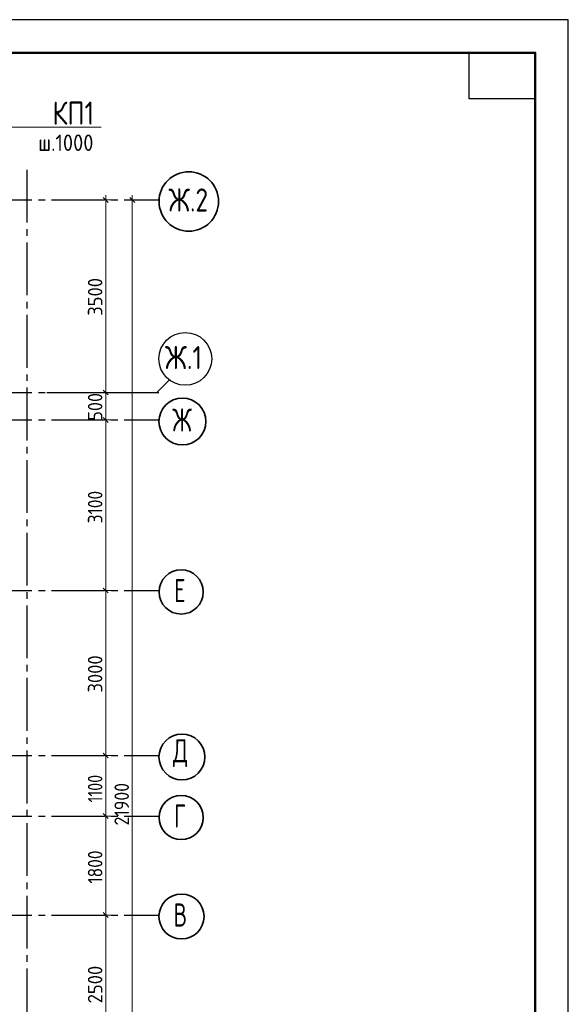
# Model space of a CAD drawing. Header units: millimetres. Extents: x 0 to 50400, y -48 to 35640.
# Tile 18 of 18: x 40435 to 50400, y 17738 to 35640. Entities that reach past the tile are written whole.
import ezdxf

# ---------------------------------------------------------------- set-up
doc = ezdxf.new("R2010")
doc.units = ezdxf.units.MM
doc.linetypes.add('______5', pattern=[1320, 960, -120, 120, -120])
for name, color, linetype, lineweight in [('Standard', 7, 'Continuous', 25), ('Позиционная метка номер позиции', 7, 'Continuous', 13), ('Размерная линия_ общее', 7, 'Continuous', 13), ('Текст_ общее', 7, 'Continuous', 25)]:
    doc.layers.add(name, color=color, linetype=linetype, lineweight=lineweight)
doc.layers.add('Оси', color=7, linetype='______5', lineweight=13, true_color=0x656565)
doc.styles.add('ISOCPEUR', font='txt')

msp = doc.modelspace()

# ---------------------------------------------------------------- linework, layer by layer
at = {"layer": 'Standard', "color": 7, "linetype": 'Continuous', "lineweight": 35, "transparency": 33554687}
for p, q in [((49800, 33120), (49800, 24600)), ((49800, 32640), (49800, 24120))]:
    msp.add_line(p, q, dxfattribs=at)
at = {"layer": 'Standard', "color": 7, "linetype": 'Continuous', "lineweight": 50, "transparency": 33554687}
msp.add_line((49800, 32520), (49800, 27840), dxfattribs=at)
at = {"layer": 'Standard', "color": 7, "linetype": 'Continuous', "lineweight": 25, "transparency": 33554687}
for points in [[(0, 0), (50400, 0), (50400, 35640), (0, 35640), (0, 0)], [(49800, 35040), (49800, 34200), (48600, 34200), (48600, 35040), (49800, 35040)]]:
    msp.add_lwpolyline(points, close=True, dxfattribs=at)
at = {"layer": 'Standard', "color": 7, "linetype": 'Continuous', "lineweight": 50, "transparency": 33554687}
msp.add_lwpolyline([(2400, 35040), (49800, 35040), (49800, 600), (2400, 600), (2400, 35040)], close=True, dxfattribs=at)
at = {"layer": 'Оси', "color": 8, "linetype": '______5', "lineweight": -3, "transparency": 33554687}
for p, q in [((40565, 32912), (40565, 8317)), ((8015, 32362), (42965, 32362)), ((8015, 28862), (42965, 28862)), ((8015, 28362), (42965, 28362)), ((8015, 25262), (42965, 25262)), ((8015, 22262), (42965, 22262)), ((8015, 21162), (42965, 21162)), ((8015, 19362), (42965, 19362))]:
    msp.add_line(p, q, dxfattribs=at)
at = {"layer": 'Оси', "color": 7, "linetype": 'Continuous', "lineweight": 25, "transparency": 33554687}
msp.add_lwpolyline([(40928, 28862), (42928, 28862), (43163, 29097)], dxfattribs=at)
msp.add_lwpolyline([(40928, 28862), (42928, 28862), (43163, 29097)], dxfattribs=at)
at = {"layer": 'Оси', "color": 7, "linetype": 'Continuous', "lineweight": 35, "transparency": 33554687}
for centre, radius in [((43506, 32335), 540), ((43391, 28335), 426), ((43368, 25235), 402), ((43382, 22235), 417), ((43368, 21135), 402), ((43374, 19335), 409)]:
    msp.add_circle(centre, radius, dxfattribs=at)
at = {"layer": 'Оси', "color": 7, "linetype": 'Continuous', "lineweight": 25, "transparency": 33554687}
msp.add_circle((43443, 29473), 480, dxfattribs=at)
at = {"layer": 'Позиционная метка номер позиции', "color": 7, "linetype": 'Continuous', "lineweight": 13, "transparency": 33554687}
msp.add_line((39890, 33689), (41912, 33689), dxfattribs=at)
at = {"layer": 'Размерная линия_ общее', "color": 7, "linetype": 'Continuous', "lineweight": 25, "transparency": 33554687}
for p, q in [((42042, 32317), (41952, 32407)), ((42525, 32317), (42435, 32407)), ((42042, 28817), (41952, 28907)), ((42042, 28317), (41952, 28407)), ((42042, 25217), (41952, 25307)), ((42042, 22217), (41952, 22307)), ((42042, 21117), (41952, 21207)), ((42042, 19317), (41952, 19407))]:
    msp.add_line(p, q, dxfattribs=at)
at = {"layer": 'Размерная линия_ общее', "color": 7, "linetype": 'Continuous', "lineweight": 13, "transparency": 33554687}
for p, q in [((41997, 32362), (41997, 32452)), ((42480, 32362), (42480, 32452)), ((41997, 32362), (41847, 32362)), ((41997, 32362), (42147, 32362)), ((41997, 28862), (41997, 32362)), ((42480, 32362), (42330, 32362)), ((42480, 32362), (42630, 32362)), ((42480, 32362), (42648, 32362)), ((41997, 28862), (41847, 28862)), ((41997, 28862), (42147, 28862)), ((41997, 28362), (41997, 28862)), ((41997, 28362), (41847, 28362)), ((41997, 28362), (42147, 28362)), ((41997, 25262), (41997, 28362)), ((41997, 25262), (41847, 25262)), ((41997, 25262), (42147, 25262)), ((41997, 22262), (41997, 25262)), ((41997, 22262), (41847, 22262)), ((41997, 22262), (42147, 22262)), ((41997, 21162), (41997, 22262)), ((41997, 21162), (41847, 21162)), ((41997, 21162), (42147, 21162)), ((41997, 19362), (41997, 21162)), ((41997, 19362), (41847, 19362)), ((41997, 19362), (42147, 19362)), ((41997, 16862), (41997, 19362))]:
    msp.add_line(p, q, dxfattribs=at)
msp.add_lwpolyline([(42480, 10462), (42480, 20945), (42480, 20945), (42480, 32362)], dxfattribs=at)

# ---------------------------------------------------------------- texts
at = {"layer": 'Оси', "color": 7, "linetype": 'Continuous', "lineweight": 35, "transparency": 33554687, "char_height": 420, "attachment_point": 7, "style": 'ISOCPEUR'}
for s, insert, width in [('\\W0.80;Ж.2', (43138, 32152), 901.61), ('\\W0.82;Ж.1', (43072, 29288), 927.63), ('\\W0.73;Ж', (43207, 28152), 520.64), ('\\W0.68;Е', (43239, 25052), 399.85), ('\\W0.72;Д', (43217, 22052), 480.99), ('\\W0.68;Г', (43239, 20952), 399.85), ('\\W0.70;В', (43227, 19152), 440.8)]:
    msp.add_mtext(s, dxfattribs=dict(at, insert=insert, width=width))
at = {"layer": 'Размерная линия_ общее', "color": 7, "linetype": 'Continuous', "lineweight": 25, "transparency": 33554687, "char_height": 264, "attachment_point": 7, "rotation": 90, "style": 'ISOCPEUR'}
for s, insert, width in [('\\W0.93;3500', (41937, 30256), 861.72), ('\\W0.91;500', (41937, 28349), 674.38), ('\\W0.87;3100', (41937, 26482), 800.28), ('\\W0.93;3000', (41937, 23406), 861.71), ('\\W0.80;1100', (41937, 21409), 738.86), ('\\W0.89;21900', (42420, 20990), 988.26), ('\\W0.87;1800', (41937, 19932), 800.28), ('\\W0.93;2500', (41937, 17756), 861.71)]:
    msp.add_mtext(s, dxfattribs=dict(at, insert=insert, width=width))
at = {"layer": 'Текст_ общее', "color": 7, "linetype": 'Continuous', "lineweight": 35, "transparency": 33554687, "attachment_point": 7, "style": 'ISOCPEUR'}
for s, insert, char_height, width in [('\\W0.84;КП1', (41030, 33730), 420, 1058.03), ('\\W0.90;ш.1000', (40771, 33253), 300, 1274.95)]:
    msp.add_mtext(s, dxfattribs=dict(at, insert=insert, char_height=char_height, width=width))

doc.saveas('drawing.dxf')
